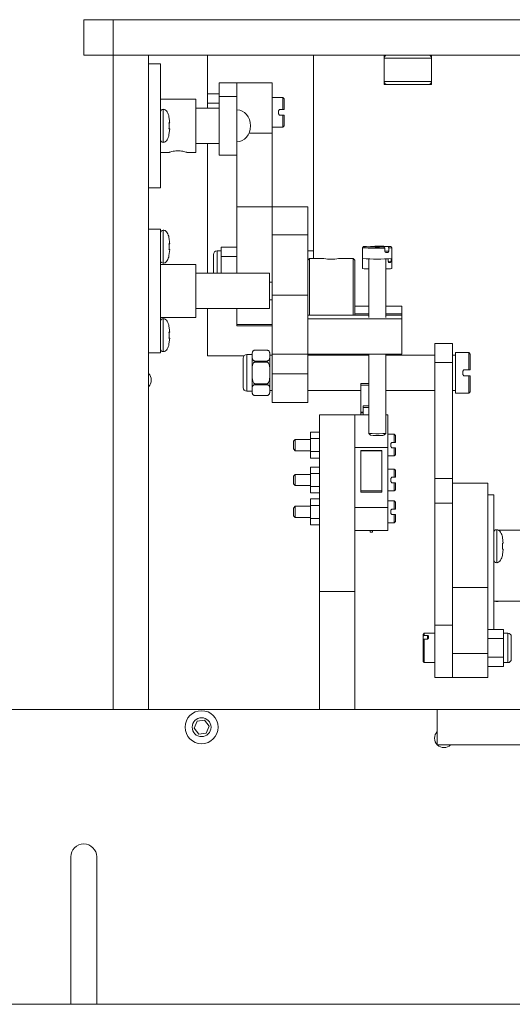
# Model space of a CAD drawing. Header units: millimetres. Extents: x 0 to 210, y 0 to 297.
# Tile 3 of 6: x 82 to 99, y 163 to 197. Entities that reach past the tile are written whole.
import ezdxf

# ---------------------------------------------------------------- set-up
doc = ezdxf.new("R2010")
doc.units = ezdxf.units.MM

msp = doc.modelspace()

# ---------------------------------------------------------------- linework, layer by layer
at = {"color": 7, "linetype": 'Continuous', "lineweight": 15}
for p, q in [((84.305, 196.768), (84.305, 195.568)), ((84.305, 196.768), (85.305, 196.768)), ((85.305, 196.768), (85.305, 195.568)), ((85.305, 196.768), (141.305, 196.768)), ((84.305, 195.568), (85.305, 195.568)), ((85.305, 195.568), (141.305, 195.568)), ((85.305, 173.368), (85.305, 195.568)), ((86.505, 173.368), (86.505, 195.568)), ((88.505, 195.568), (88.505, 193.768)), ((92.105, 188.668), (92.105, 195.568)), ((94.505, 194.568), (94.505, 195.568)), ((96.105, 195.568), (96.105, 194.568)), ((86.905, 195.268), (86.505, 195.268)), ((86.905, 193.168), (86.905, 195.268)), ((89.505, 194.625), (88.905, 194.625)), ((88.905, 194.625), (88.905, 194.168)), ((90.705, 194.625), (89.505, 194.625)), ((89.505, 194.625), (89.505, 194.168)), ((90.705, 192.919), (90.705, 194.625)), ((95.045, 194.568), (94.505, 194.568)), ((95.565, 194.568), (95.045, 194.568)), ((96.105, 194.568), (95.565, 194.568)), ((88.105, 194.068), (86.905, 194.068)), ((88.105, 193.168), (88.105, 194.068)), ((88.505, 194.254), (88.905, 194.254)), ((89.505, 194.168), (88.905, 194.168)), ((88.905, 194.168), (88.905, 192.168)), ((89.505, 194.168), (89.505, 192.168)), ((91.065, 194.125), (90.705, 194.125)), ((91.105, 194.085), (91.065, 194.125)), ((91.065, 194.125), (91.065, 193.718)), ((91.105, 194.085), (91.105, 193.718)), ((88.905, 193.768), (88.105, 193.768)), ((88.505, 193.94), (88.905, 193.94)), ((90.914, 193.678), (90.954, 193.718)), ((90.914, 193.572), (90.914, 193.678)), ((90.954, 193.532), (90.914, 193.572)), ((90.954, 193.718), (91.065, 193.718)), ((91.065, 193.532), (90.954, 193.532)), ((91.065, 193.718), (91.105, 193.718)), ((91.065, 193.532), (91.065, 193.125)), ((91.105, 193.532), (91.065, 193.532)), ((91.105, 193.532), (91.105, 193.165)), ((86.905, 191.068), (86.905, 193.168)), ((87.222, 193.268), (87.198, 193.268)), ((87.222, 193.068), (87.198, 193.068)), ((87.222, 193.068), (87.198, 192.873)), ((88.105, 192.268), (88.105, 193.168)), ((90.705, 193.125), (91.065, 193.125)), ((91.065, 193.125), (91.105, 193.165)), ((87.198, 192.873), (87.2, 192.872)), ((90.705, 190.424), (90.705, 192.919)), ((88.105, 192.568), (88.905, 192.568)), ((88.505, 192.568), (88.505, 188.168)), ((86.905, 192.268), (87.205, 192.268)), ((87.801, 192.268), (88.105, 192.268)), ((89.505, 192.168), (88.905, 192.168)), ((89.505, 190.424), (89.505, 192.168)), ((86.505, 191.068), (86.905, 191.068)), ((89.505, 190.424), (90.705, 190.424)), ((89.505, 188.168), (89.505, 190.424)), ((91.905, 190.424), (90.705, 190.424)), ((90.705, 190.423), (90.705, 190.424)), ((90.705, 190.424), (90.705, 190.423)), ((91.905, 190.423), (90.705, 190.423)), ((90.705, 190.423), (90.705, 189.475)), ((91.905, 190.424), (91.905, 190.423)), ((91.905, 190.423), (91.905, 189.475)), ((86.905, 189.668), (86.505, 189.668)), ((86.905, 185.468), (86.905, 189.668)), ((91.905, 189.475), (90.705, 189.475)), ((90.705, 189.475), (90.705, 187.421)), ((91.905, 189.475), (91.905, 187.421)), ((87.222, 189.168), (87.198, 189.168)), ((88.969, 188.739), (88.969, 189.053)), ((88.969, 189.053), (89.505, 189.053)), ((93.805, 189.07), (93.765, 189.03)), ((94.495, 189.059), (93.896, 189.077)), ((94.634, 189.062), (94.035, 189.08)), ((94.522, 189.018), (94.495, 189.059)), ((94.634, 189.062), (94.661, 189.021)), ((94.765, 189.03), (94.725, 189.07)), ((87.222, 188.968), (87.198, 188.968)), ((87.222, 188.968), (87.198, 188.773)), ((87.198, 188.773), (87.2, 188.772)), ((88.709, 188.424), (88.709, 188.804)), ((88.969, 188.924), (88.829, 188.924)), ((88.969, 188.739), (89.505, 188.739)), ((88.969, 188.168), (88.969, 188.739)), ((92.105, 188.924), (91.905, 188.924)), ((93.765, 189.03), (93.765, 188.67)), ((94.522, 188.907), (94.522, 189.018)), ((94.661, 188.911), (94.522, 188.915)), ((94.635, 188.87), (94.552, 188.872)), ((94.661, 189.021), (94.661, 188.911)), ((94.765, 188.67), (94.765, 189.03)), ((88.105, 188.468), (86.905, 188.468)), ((88.105, 186.668), (88.105, 188.468)), ((88.709, 188.658), (88.705, 188.654)), ((88.705, 188.424), (88.705, 188.654)), ((88.705, 188.194), (88.705, 188.424)), ((88.709, 188.168), (88.709, 188.424)), ((91.965, 188.668), (91.905, 188.608)), ((92.458, 188.668), (91.965, 188.668)), ((91.965, 188.668), (91.965, 187.568)), ((93.445, 188.668), (92.955, 188.668)), ((93.505, 188.608), (93.445, 188.668)), ((93.445, 187.568), (93.445, 188.668)), ((93.505, 188.608), (93.505, 187.568)), ((93.765, 188.67), (93.765, 188.326)), ((93.975, 188.659), (93.975, 186.67)), ((94.555, 186.67), (94.555, 188.659)), ((94.636, 188.566), (94.636, 188.661)), ((94.733, 188.571), (94.636, 188.572)), ((94.717, 188.53), (94.66, 188.531)), ((94.733, 188.665), (94.733, 188.571)), ((94.765, 188.326), (94.765, 188.67)), ((90.605, 188.168), (88.105, 188.168)), ((88.705, 188.194), (88.709, 188.19)), ((90.605, 188.168), (90.605, 186.968)), ((90.705, 187.868), (90.605, 187.868)), ((91.905, 187.421), (90.705, 187.421)), ((90.705, 187.421), (90.705, 185.422)), ((91.905, 187.421), (91.905, 185.422)), ((91.965, 187.568), (91.965, 186.742)), ((93.445, 186.742), (93.445, 187.568)), ((93.505, 187.568), (93.505, 186.742)), ((90.605, 187.268), (90.705, 187.268)), ((93.975, 187.047), (93.505, 187.047)), ((95.105, 187.047), (94.555, 187.047)), ((95.105, 186.794), (95.105, 187.047)), ((88.105, 186.968), (90.605, 186.968)), ((88.505, 186.968), (88.505, 185.368)), ((89.505, 186.424), (89.505, 186.968)), ((91.905, 186.742), (93.975, 186.742)), ((93.975, 186.794), (93.505, 186.794)), ((95.105, 186.794), (94.555, 186.794)), ((94.555, 186.742), (95.105, 186.742)), ((95.105, 186.742), (95.105, 186.794)), ((95.105, 186.621), (95.105, 186.742)), ((86.905, 186.668), (88.105, 186.668)), ((89.505, 186.424), (90.705, 186.424)), ((89.505, 186.387), (89.505, 186.424)), ((89.505, 186.387), (90.705, 186.387)), ((91.905, 186.621), (95.105, 186.621)), ((91.905, 186.621), (91.905, 185.422)), ((95.105, 186.621), (95.105, 185.422)), ((87.222, 186.168), (87.198, 186.168)), ((87.222, 185.968), (87.198, 185.968)), ((87.222, 185.968), (87.198, 185.773)), ((87.198, 185.773), (87.2, 185.772)), ((96.819, 185.787), (96.219, 185.787)), ((96.219, 185.137), (96.219, 185.787)), ((96.819, 185.137), (96.819, 185.787)), ((86.505, 185.468), (86.905, 185.468)), ((90.019, 185.407), (89.839, 185.407)), ((90.019, 184.787), (90.019, 185.457)), ((90.519, 185.557), (90.119, 185.557)), ((90.119, 185.557), (90.119, 185.557)), ((90.519, 185.557), (90.119, 185.557)), ((90.619, 185.457), (90.619, 184.787)), ((90.705, 185.387), (90.619, 185.387)), ((91.905, 185.422), (90.705, 185.422)), ((90.705, 185.422), (90.705, 184.76)), ((91.905, 185.422), (95.105, 185.422)), ((91.905, 185.422), (91.905, 184.76)), ((93.975, 185.387), (91.905, 185.387)), ((92.105, 185.387), (92.105, 185.422)), ((93.975, 185.422), (93.975, 182.732)), ((94.555, 182.732), (94.555, 185.422)), ((96.219, 185.387), (94.555, 185.387)), ((96.919, 185.387), (96.819, 185.387)), ((97.369, 185.477), (96.919, 185.477)), ((96.919, 185.477), (96.919, 184.097)), ((97.419, 185.427), (97.369, 185.477)), ((97.369, 185.477), (97.369, 184.887)), ((97.419, 185.427), (97.419, 184.887)), ((88.505, 185.368), (89.75, 185.368)), ((89.719, 184.787), (89.719, 185.287)), ((90.119, 185.189), (90.119, 185.155)), ((90.119, 185.189), (90.519, 185.189)), ((90.519, 185.155), (90.119, 185.155)), ((90.519, 185.155), (90.519, 185.189)), ((96.219, 185.137), (96.819, 185.137)), ((96.219, 181.206), (96.219, 185.137)), ((96.819, 181.206), (96.819, 185.137)), ((89.719, 184.287), (89.719, 184.787)), ((90.019, 184.117), (90.019, 184.787)), ((90.619, 184.787), (90.619, 184.117)), ((91.905, 184.76), (90.705, 184.76)), ((90.705, 184.76), (90.705, 183.787)), ((91.905, 184.76), (91.905, 183.787)), ((97.169, 184.847), (97.209, 184.887)), ((97.169, 184.727), (97.169, 184.847)), ((97.209, 184.687), (97.169, 184.727)), ((97.209, 184.887), (97.369, 184.887)), ((97.369, 184.887), (97.419, 184.887)), ((90.119, 184.42), (90.119, 184.386)), ((90.119, 184.42), (90.519, 184.42)), ((90.519, 184.386), (90.119, 184.386)), ((90.519, 184.386), (90.519, 184.42)), ((93.975, 184.426), (93.705, 184.426)), ((93.705, 184.426), (93.705, 184.37)), ((93.705, 184.37), (93.975, 184.37)), ((93.705, 183.453), (93.705, 184.37)), ((97.369, 184.687), (97.209, 184.687)), ((97.369, 184.687), (97.369, 184.097)), ((97.419, 184.687), (97.369, 184.687)), ((97.419, 184.687), (97.419, 184.147)), ((89.839, 184.167), (90.019, 184.167)), ((90.619, 184.187), (90.705, 184.187)), ((91.905, 184.187), (93.705, 184.187)), ((94.555, 184.187), (96.219, 184.187)), ((96.819, 184.187), (96.919, 184.187)), ((96.919, 184.097), (97.369, 184.097)), ((97.369, 184.097), (97.419, 184.147)), ((90.119, 184.018), (90.519, 184.018)), ((90.119, 184.017), (90.519, 184.017)), ((90.519, 184.018), (90.519, 184.017)), ((90.705, 183.787), (91.905, 183.787)), ((93.505, 183.368), (92.305, 183.368)), ((92.305, 183.368), (92.305, 177.368)), ((93.505, 183.368), (93.505, 177.368)), ((93.505, 183.368), (93.975, 183.368)), ((93.705, 183.434), (93.705, 183.453)), ((93.705, 183.434), (93.705, 183.368)), ((93.785, 183.668), (93.975, 183.668)), ((93.785, 183.608), (93.785, 183.668)), ((93.785, 183.608), (93.785, 183.368)), ((94.555, 183.368), (94.625, 183.368)), ((94.625, 182.255), (94.625, 183.368)), ((92.305, 182.777), (92.005, 182.777)), ((92.005, 182.777), (92.005, 182.558)), ((93.975, 182.732), (94.035, 182.672)), ((94.495, 182.672), (94.555, 182.732)), ((94.845, 182.708), (94.625, 182.708)), ((94.885, 182.668), (94.845, 182.708)), ((94.845, 182.708), (94.845, 182.431)), ((91.485, 182.528), (91.425, 182.468)), ((91.425, 182.338), (91.425, 182.468)), ((92.005, 182.528), (91.485, 182.528)), ((91.485, 182.528), (91.485, 182.338)), ((92.305, 182.558), (92.005, 182.558)), ((92.005, 182.558), (92.005, 182.119)), ((94.725, 182.391), (94.765, 182.431)), ((94.725, 182.285), (94.725, 182.391)), ((94.765, 182.431), (94.845, 182.431)), ((94.845, 182.431), (94.885, 182.431)), ((94.885, 182.668), (94.885, 182.431)), ((91.425, 182.208), (91.425, 182.338)), ((91.425, 182.208), (91.485, 182.148)), ((91.485, 182.338), (91.485, 182.148)), ((91.485, 182.148), (92.005, 182.148)), ((92.305, 182.119), (92.005, 182.119)), ((92.005, 182.119), (92.005, 181.9)), ((93.505, 180.219), (93.505, 182.255)), ((93.505, 182.255), (94.625, 182.255)), ((94.425, 182.152), (93.705, 182.152)), ((93.705, 182.152), (93.705, 182.14)), ((94.425, 182.14), (93.705, 182.14)), ((93.705, 182.14), (93.705, 180.79)), ((94.425, 182.152), (94.425, 182.14)), ((94.425, 182.14), (94.425, 180.79)), ((94.625, 180.219), (94.625, 182.255)), ((94.765, 182.245), (94.725, 182.285)), ((94.845, 182.245), (94.765, 182.245)), ((94.845, 182.245), (94.845, 181.968)), ((94.885, 182.245), (94.845, 182.245)), ((94.885, 182.245), (94.885, 182.008)), ((92.305, 181.9), (92.005, 181.9)), ((94.625, 181.968), (94.845, 181.968)), ((94.845, 181.968), (94.885, 182.008)), ((92.305, 181.592), (92.005, 181.592)), ((92.005, 181.592), (92.005, 181.373)), ((92.305, 181.373), (92.005, 181.373)), ((92.005, 181.373), (92.005, 180.934)), ((94.845, 181.523), (94.625, 181.523)), ((94.885, 181.483), (94.845, 181.523)), ((94.845, 181.523), (94.845, 181.246)), ((94.885, 181.483), (94.885, 181.246)), ((91.485, 181.343), (91.425, 181.283)), ((91.425, 181.153), (91.425, 181.283)), ((91.425, 181.023), (91.425, 181.153)), ((92.005, 181.343), (91.485, 181.343)), ((91.485, 181.343), (91.485, 181.153)), ((91.485, 181.153), (91.485, 180.963)), ((94.725, 181.206), (94.765, 181.246)), ((94.725, 181.1), (94.725, 181.206)), ((94.765, 181.06), (94.725, 181.1)), ((94.765, 181.246), (94.845, 181.246)), ((94.845, 181.06), (94.765, 181.06)), ((94.845, 181.246), (94.885, 181.246)), ((94.845, 181.06), (94.845, 180.783)), ((94.885, 181.06), (94.845, 181.06)), ((94.885, 181.06), (94.885, 180.823)), ((96.219, 181.206), (96.819, 181.206)), ((96.219, 180.363), (96.219, 181.206)), ((96.819, 181.048), (96.819, 181.206)), ((98.019, 181.048), (96.819, 181.048)), ((96.819, 181.048), (96.819, 177.504)), ((98.019, 181.048), (98.019, 177.504)), ((91.425, 181.023), (91.485, 180.963)), ((91.485, 180.963), (92.005, 180.963)), ((92.305, 180.934), (92.005, 180.934)), ((92.005, 180.934), (92.005, 180.714)), ((92.305, 180.714), (92.005, 180.714)), ((93.705, 180.79), (93.705, 180.739)), ((94.425, 180.79), (93.705, 180.79)), ((93.705, 180.739), (94.425, 180.739)), ((94.425, 180.739), (94.425, 180.79)), ((94.625, 180.783), (94.845, 180.783)), ((94.845, 180.783), (94.885, 180.823)), ((92.305, 180.51), (92.005, 180.51)), ((92.005, 180.51), (92.005, 180.291)), ((94.845, 180.442), (94.625, 180.442)), ((94.885, 180.402), (94.845, 180.442)), ((94.845, 180.442), (94.845, 180.165)), ((94.885, 180.402), (94.885, 180.165)), ((96.219, 180.363), (96.819, 180.363)), ((96.219, 176.229), (96.219, 180.363)), ((98.219, 180.648), (98.019, 180.648)), ((98.219, 176.087), (98.219, 180.648)), ((91.485, 180.262), (91.425, 180.202)), ((91.425, 180.072), (91.425, 180.202)), ((91.425, 179.942), (91.425, 180.072)), ((92.005, 180.262), (91.485, 180.262)), ((91.485, 180.262), (91.485, 180.072)), ((91.485, 180.072), (91.485, 179.882)), ((92.305, 180.291), (92.005, 180.291)), ((92.005, 180.291), (92.005, 179.852)), ((93.505, 180.219), (94.625, 180.219)), ((94.625, 179.443), (94.625, 180.219)), ((94.725, 180.125), (94.765, 180.165)), ((94.725, 180.018), (94.725, 180.125)), ((94.765, 180.165), (94.845, 180.165)), ((94.845, 180.165), (94.885, 180.165)), ((91.425, 179.942), (91.485, 179.882)), ((91.485, 179.882), (92.005, 179.882)), ((92.305, 179.852), (92.005, 179.852)), ((92.005, 179.852), (92.005, 179.633)), ((94.625, 179.702), (94.845, 179.702)), ((94.765, 179.978), (94.725, 180.018)), ((94.845, 179.978), (94.765, 179.978)), ((94.845, 179.978), (94.845, 179.702)), ((94.885, 179.978), (94.845, 179.978)), ((94.845, 179.702), (94.885, 179.742)), ((94.885, 179.978), (94.885, 179.742)), ((92.305, 179.633), (92.005, 179.633)), ((93.505, 179.443), (94.625, 179.443)), ((94.025, 179.38), (94.025, 179.443)), ((94.105, 179.38), (94.025, 179.38)), ((94.105, 179.38), (94.105, 179.443)), ((98.258, 179.448), (98.219, 179.448)), ((99.419, 179.448), (98.386, 179.448)), ((98.536, 179.009), (98.512, 179.009)), ((98.536, 178.809), (98.512, 178.809)), ((98.536, 178.809), (98.512, 178.614)), ((98.512, 178.614), (98.514, 178.613)), ((93.505, 177.368), (92.305, 177.368)), ((92.305, 177.368), (92.305, 173.368)), ((93.505, 177.368), (93.505, 173.368)), ((98.019, 177.504), (96.819, 177.504)), ((96.819, 177.504), (96.819, 175.272)), ((98.019, 177.504), (98.019, 175.272)), ((98.219, 177.048), (99.419, 177.048)), ((96.219, 176.229), (96.819, 176.229)), ((96.219, 174.458), (96.219, 176.229)), ((98.555, 176.087), (98.019, 176.087)), ((98.555, 176.087), (98.555, 175.772)), ((95.859, 175.958), (95.819, 175.918)), ((95.819, 175.854), (95.819, 175.918)), ((95.819, 175.854), (95.859, 175.884)), ((95.819, 175.854), (95.819, 175.729)), ((95.859, 175.759), (95.819, 175.729)), ((95.819, 174.998), (95.819, 175.729)), ((96.219, 175.958), (95.859, 175.958)), ((95.859, 175.884), (95.859, 175.958)), ((95.859, 175.884), (95.97, 175.884)), ((95.97, 175.759), (95.859, 175.759)), ((95.859, 174.958), (95.859, 175.759)), ((95.97, 175.884), (95.97, 175.759)), ((96.01, 175.862), (96.01, 175.791)), ((98.555, 175.772), (98.019, 175.772)), ((98.695, 175.958), (98.555, 175.958)), ((98.555, 175.772), (98.555, 175.143)), ((98.815, 175.838), (98.815, 175.078)), ((96.819, 174.458), (96.819, 175.272)), ((98.019, 175.272), (96.819, 175.272)), ((98.019, 175.272), (98.019, 174.458)), ((98.555, 175.143), (98.019, 175.143)), ((98.555, 175.143), (98.555, 174.828)), ((95.819, 174.998), (95.859, 174.958)), ((95.859, 174.958), (96.219, 174.958)), ((98.555, 174.828), (98.019, 174.828)), ((98.555, 174.958), (98.695, 174.958)), ((96.219, 174.458), (96.819, 174.458)), ((96.819, 174.458), (98.019, 174.458)), ((80.305, 173.368), (96.305, 173.368)), ((96.305, 173.368), (96.305, 172.621)), ((96.305, 173.368), (96.305, 172.168)), ((96.305, 173.368), (112.305, 173.368)), ((88.15, 172.97), (88.053, 172.735)), ((88.053, 172.735), (88.208, 172.534)), ((88.402, 173.003), (88.15, 172.97)), ((88.557, 172.801), (88.402, 173.003)), ((88.459, 172.567), (88.557, 172.801)), ((88.208, 172.534), (88.459, 172.567)), ((96.305, 172.168), (112.305, 172.168)), ((96.757, 172.168), (111.852, 172.168)), ((83.865, 168.368), (83.865, 163.368)), ((84.745, 163.368), (84.745, 168.368)), ((83.865, 163.368), (64.305, 163.368)), ((84.745, 163.368), (83.865, 163.368)), ((99.305, 163.368), (84.745, 163.368))]:
    msp.add_line(p, q, dxfattribs=at)
at = {"color": 8, "linetype": 'Continuous', "lineweight": 15}
for p, q in [((96.105, 195.468), (94.505, 195.468)), ((94.505, 194.668), (96.105, 194.668)), ((87.005, 193.728), (87.005, 192.608)), ((89.913, 192.919), (90.705, 192.919)), ((87.005, 189.628), (87.005, 188.508)), ((88.829, 188.924), (88.829, 188.424)), ((88.829, 188.424), (88.829, 188.168)), ((87.005, 186.628), (87.005, 185.508)), ((89.839, 185.407), (89.839, 184.787)), ((90.519, 185.557), (90.519, 185.557)), ((89.839, 184.787), (89.839, 184.167)), ((90.119, 184.018), (90.119, 184.017)), ((93.705, 183.453), (93.785, 183.453)), ((93.705, 183.434), (93.785, 183.434)), ((93.975, 183.608), (93.785, 183.608)), ((98.319, 179.469), (98.319, 178.349)), ((98.319, 177.048), (98.319, 177.027)), ((98.695, 174.958), (98.695, 175.958))]:
    msp.add_line(p, q, dxfattribs=at)
at = {"color": 7, "linetype": 'Continuous', "lineweight": 15, "flags": 128}
for points in [[(93.896, 189.077), (93.825, 189.073), (93.805, 189.069), (93.839, 189.065), (93.921, 189.061), (94.044, 189.059), (94.192, 189.057), (94.348, 189.057), (94.495, 189.059)], [(94.634, 189.062), (94.705, 189.066), (94.724, 189.07), (94.691, 189.074), (94.609, 189.078), (94.486, 189.081), (94.338, 189.082), (94.182, 189.082), (94.035, 189.08)], [(94.661, 189.021), (94.741, 189.025), (94.765, 189.03)], [(90.107, 185.557), (90.089, 185.553), (90.081, 185.55)], [(90.552, 185.552), (90.549, 185.553), (90.531, 185.557)], [(90.086, 184.023), (90.089, 184.022), (90.107, 184.018)], [(90.531, 184.018), (90.549, 184.022), (90.557, 184.025)]]:
    msp.add_lwpolyline(points, dxfattribs=at)
at = {"color": 7, "linetype": 'Continuous', "lineweight": 15}
for radius in [0.56, 0.32]:
    msp.add_circle((88.305, 172.768), radius, dxfattribs=at)
for centre, radius, start, end in [((94.605, 195.468), 0.1, 90, 180), ((96.005, 195.468), 0.1, 0, 90), ((94.605, 194.668), 0.1, 180, 270), ((96.005, 194.668), 0.1, 270, 0), ((87.005, 193.628), 0.1, 89.9904, 180), ((87.005, 192.708), 0.1, 180, 270.0096), ((87.005, 189.528), 0.1, 89.9904, 180), ((88.829, 188.804), 0.12, 90, 180), ((94.26, 196.304), 7.29, 266.1113, 272.0628), ((94.411, 196.482), 7.616, 271.0908, 271.6879), ((87.005, 188.608), 0.1, 180, 270.0096), ((92.705, 189.753), 1.113, 257.195, 282.9767), ((94.265, 194.918), 6.269, 265.4251, 274.5749), ((94.575, 191.077), 2.552, 271.9484, 273.1882), ((93.934, 189.537), 1.223, 262.0404, 271.9078), ((94.572, 189.98), 1.665, 269.4045, 276.6473), ((87.005, 186.528), 0.1, 89.9904, 180), ((87.005, 185.608), 0.1, 180, 270.0096), ((89.839, 185.287), 0.12, 90, 180), ((90.119, 185.457), 0.1, 127.1752, 180), ((90.519, 185.457), 0.1, 83.1301, 90), ((90.519, 185.457), 0.1, 0, 56.3182), ((86.279, 184.542), 0.32, 315, 45), ((89.839, 184.287), 0.12, 180, 270), ((90.119, 184.117), 0.1, 180, 242.7071), ((90.519, 184.117), 0.1, 307.1752, 0), ((90.119, 184.117), 0.1, 263.1301, 270), ((94.271, 187.227), 4.504, 266.2271, 272.3715), ((94.487, 183.053), 0.328, 264.9418, 282.0095), ((94.27, 186.339), 3.674, 266.3384, 272.3111), ((94.439, 182.959), 0.293, 265.7759, 280.9297), ((98.319, 179.369), 0.1, 89.9904, 180), ((98.319, 178.449), 0.1, 180, 270.0096), ((98.319, 177.127), 0.1, 232.3179, 270.0096), ((98.695, 175.838), 0.12, 0, 90), ((98.695, 175.078), 0.12, 270, 0), ((96.531, 172.395), 0.32, 135, 315), ((84.305, 168.368), 0.44, 0, 180)]:
    msp.add_arc(centre, radius, start, end, dxfattribs=at)
for centre, major_axis, ratio, start_param, end_param in [((89.505, 193.168), (0, 0.54), 0.851852, 4.712389, 6.283185), ((89.505, 193.168), (0, -0.54), 0.851852, 0, 1.570796), ((94.265, 188.826), (0.47, -0.459), 0.368613, 1.295374, 1.376267), ((94.265, 188.826), (0.464, 0.475), 0.39193, 5.164172, 5.245064), ((94.265, 188.482), (0.442, -0.423), 0.552726, 1.138581, 1.219474), ((94.265, 188.482), (0.429, 0.449), 0.571373, 5.304987, 5.38588), ((96.063, 175.458), (-0.457, 0.457), 0.443289, 5.236068, 5.316961), ((96.063, 175.458), (0.457, 0.457), 0.443289, 1.259958, 1.340851)]:
    msp.add_ellipse(centre, major_axis=major_axis, ratio=ratio, start_param=start_param, end_param=end_param, dxfattribs=at)
for points, knots in [([(87.199, 193.465), (87.199, 193.47), (87.194, 193.532), (87.154, 193.617), (87.095, 193.696), (87.046, 193.725), (87.019, 193.727), (87.005, 193.728)], [0, 0, 0, 0, 0.043865, 0.530604, 0.768245, 0.881518, 1, 1, 1, 1]), ([(87.2, 193.465), (87.2, 193.465), (87.202, 193.466), (87.199, 193.465), (87.198, 193.464)], [0, 0, 0, 0, 0.440522, 1, 1, 1, 1]), ([(87.198, 193.464), (87.206, 193.418), (87.218, 193.353), (87.221, 193.288), (87.222, 193.268)], [0, 0, 0, 0, 0.703786, 1, 1, 1, 1]), ([(87.198, 193.268), (87.2, 193.22), (87.203, 193.154), (87.199, 193.087), (87.198, 193.068)], [0, 0, 0, 0, 0.720111, 1, 1, 1, 1]), ([(87.005, 192.608), (87.019, 192.61), (87.046, 192.612), (87.095, 192.64), (87.154, 192.72), (87.194, 192.805), (87.199, 192.867), (87.199, 192.872)], [0, 0, 0, 0, 0.118482, 0.231755, 0.469396, 0.956135, 1, 1, 1, 1]), ([(87.205, 192.268), (87.208, 192.269), (87.214, 192.272), (87.263, 192.287), (87.336, 192.304), (87.43, 192.318), (87.531, 192.321), (87.627, 192.313), (87.71, 192.296), (87.772, 192.279), (87.804, 192.269), (87.802, 192.269), (87.801, 192.27)], [0, 0, 0, 0, 0.103443, 0.206762, 0.313326, 0.422898, 0.528735, 0.629774, 0.732486, 0.840549, 0.949625, 1, 1, 1, 1]), ([(87.199, 189.365), (87.199, 189.37), (87.194, 189.432), (87.154, 189.517), (87.095, 189.596), (87.046, 189.625), (87.019, 189.627), (87.005, 189.628)], [0, 0, 0, 0, 0.043865, 0.530604, 0.768245, 0.881518, 1, 1, 1, 1]), ([(87.2, 189.365), (87.2, 189.365), (87.202, 189.366), (87.199, 189.365), (87.198, 189.364)], [0, 0, 0, 0, 0.440522, 1, 1, 1, 1]), ([(87.198, 189.364), (87.206, 189.318), (87.218, 189.253), (87.221, 189.188), (87.222, 189.168)], [0, 0, 0, 0, 0.703786, 1, 1, 1, 1]), ([(87.198, 189.168), (87.2, 189.12), (87.203, 189.054), (87.199, 188.987), (87.198, 188.968)], [0, 0, 0, 0, 0.720111, 1, 1, 1, 1]), ([(87.005, 188.508), (87.019, 188.51), (87.046, 188.512), (87.095, 188.54), (87.154, 188.62), (87.194, 188.705), (87.199, 188.767), (87.199, 188.772)], [0, 0, 0, 0, 0.118482, 0.231755, 0.469396, 0.956135, 1, 1, 1, 1]), ([(87.199, 186.365), (87.199, 186.37), (87.194, 186.432), (87.154, 186.517), (87.095, 186.596), (87.046, 186.625), (87.019, 186.627), (87.005, 186.628)], [0, 0, 0, 0, 0.043865, 0.530604, 0.768245, 0.881518, 1, 1, 1, 1]), ([(87.2, 186.365), (87.2, 186.365), (87.202, 186.366), (87.199, 186.365), (87.198, 186.364)], [0, 0, 0, 0, 0.440522, 1, 1, 1, 1]), ([(87.198, 186.364), (87.206, 186.318), (87.218, 186.253), (87.221, 186.188), (87.222, 186.168)], [0, 0, 0, 0, 0.703786, 1, 1, 1, 1]), ([(87.198, 186.168), (87.2, 186.12), (87.203, 186.054), (87.199, 185.987), (87.198, 185.968)], [0, 0, 0, 0, 0.720111, 1, 1, 1, 1]), ([(87.005, 185.508), (87.019, 185.51), (87.046, 185.512), (87.095, 185.54), (87.154, 185.62), (87.194, 185.705), (87.199, 185.767), (87.199, 185.772)], [0, 0, 0, 0, 0.118482, 0.231755, 0.469396, 0.956135, 1, 1, 1, 1]), ([(90.119, 185.189), (90.113, 185.19), (90.102, 185.19), (90.083, 185.196), (90.061, 185.207), (90.029, 185.242), (90.019, 185.304), (90.019, 185.376), (90.019, 185.436), (90.026, 185.482), (90.039, 185.515), (90.061, 185.538), (90.078, 185.549), (90.097, 185.555), (90.111, 185.557), (90.118, 185.557), (90.119, 185.557)], [0, 0, 0, 0, 0.020937, 0.04182, 0.076986, 0.139156, 0.320906, 0.528101, 0.668572, 0.764148, 0.871489, 0.910904, 0.950565, 0.974328, 0.995253, 1, 1, 1, 1]), ([(90.519, 185.557), (90.525, 185.557), (90.536, 185.556), (90.554, 185.551), (90.577, 185.539), (90.609, 185.504), (90.619, 185.442), (90.619, 185.371), (90.618, 185.311), (90.612, 185.264), (90.599, 185.232), (90.577, 185.209), (90.56, 185.198), (90.54, 185.191), (90.527, 185.189), (90.52, 185.189), (90.519, 185.189)], [0, 0, 0, 0, 0.020937, 0.04182, 0.076986, 0.139156, 0.320906, 0.528101, 0.668572, 0.764148, 0.871489, 0.910904, 0.950565, 0.974328, 0.995253, 1, 1, 1, 1]), ([(90.119, 184.42), (90.119, 184.42), (90.113, 184.42), (90.101, 184.422), (90.081, 184.434), (90.057, 184.462), (90.019, 184.557), (90.02, 184.673), (90.019, 184.833), (90.018, 184.955), (90.037, 185.071), (90.064, 185.124), (90.087, 185.146), (90.104, 185.154), (90.115, 185.155), (90.119, 185.155)], [0, 0, 0, 0, 0.000229, 0.021052, 0.046288, 0.084095, 0.153212, 0.422185, 0.499763, 0.745959, 0.869713, 0.931871, 0.958706, 0.985782, 1, 1, 1, 1]), ([(90.519, 185.155), (90.519, 185.155), (90.525, 185.155), (90.537, 185.153), (90.557, 185.141), (90.581, 185.113), (90.619, 185.017), (90.618, 184.902), (90.619, 184.742), (90.62, 184.62), (90.6, 184.504), (90.574, 184.451), (90.551, 184.429), (90.534, 184.421), (90.523, 184.42), (90.519, 184.42)], [0, 0, 0, 0, 0.000229, 0.021052, 0.046288, 0.084095, 0.153212, 0.422185, 0.499763, 0.745959, 0.869713, 0.931871, 0.958706, 0.985782, 1, 1, 1, 1]), ([(90.119, 184.018), (90.113, 184.018), (90.102, 184.019), (90.083, 184.024), (90.061, 184.036), (90.029, 184.071), (90.019, 184.133), (90.019, 184.204), (90.019, 184.264), (90.026, 184.311), (90.039, 184.343), (90.061, 184.366), (90.078, 184.377), (90.097, 184.384), (90.111, 184.386), (90.118, 184.386), (90.119, 184.386)], [0, 0, 0, 0, 0.020937, 0.04182, 0.076986, 0.139156, 0.320906, 0.528101, 0.668572, 0.764148, 0.871489, 0.910904, 0.950565, 0.974328, 0.995253, 1, 1, 1, 1]), ([(90.519, 184.386), (90.525, 184.385), (90.536, 184.385), (90.554, 184.379), (90.577, 184.368), (90.609, 184.333), (90.619, 184.271), (90.619, 184.199), (90.618, 184.139), (90.612, 184.093), (90.599, 184.06), (90.577, 184.037), (90.56, 184.026), (90.54, 184.02), (90.527, 184.018), (90.52, 184.018), (90.519, 184.018)], [0, 0, 0, 0, 0.020937, 0.04182, 0.076986, 0.139156, 0.320906, 0.528101, 0.668572, 0.764148, 0.871489, 0.910904, 0.950565, 0.974328, 0.995253, 1, 1, 1, 1]), ([(98.513, 179.206), (98.513, 179.211), (98.508, 179.273), (98.468, 179.358), (98.409, 179.437), (98.36, 179.465), (98.333, 179.468), (98.319, 179.469)], [0, 0, 0, 0, 0.0438647, 0.5306038, 0.7682453, 0.8815182, 1, 1, 1, 1]), ([(98.514, 179.206), (98.514, 179.206), (98.516, 179.207), (98.513, 179.205), (98.512, 179.205)], [0, 0, 0, 0, 0.440522, 1, 1, 1, 1]), ([(98.512, 179.205), (98.52, 179.159), (98.532, 179.094), (98.535, 179.029), (98.536, 179.009)], [0, 0, 0, 0, 0.703786, 1, 1, 1, 1]), ([(98.512, 179.009), (98.514, 178.961), (98.517, 178.894), (98.513, 178.828), (98.512, 178.809)], [0, 0, 0, 0, 0.720111, 1, 1, 1, 1]), ([(98.319, 178.349), (98.333, 178.35), (98.36, 178.353), (98.409, 178.381), (98.468, 178.461), (98.508, 178.545), (98.513, 178.607), (98.513, 178.613)], [0, 0, 0, 0, 0.1184818, 0.2317547, 0.4693962, 0.9561353, 1, 1, 1, 1]), ([(98.319, 177.027), (98.333, 177.028), (98.357, 177.03), (98.378, 177.043), (98.386, 177.048)], [0, 0, 0, 0, 0.584066, 1, 1, 1, 1])]:
    msp.add_open_spline(points, degree=3, knots=knots, dxfattribs=at)

doc.saveas('drawing.dxf')
